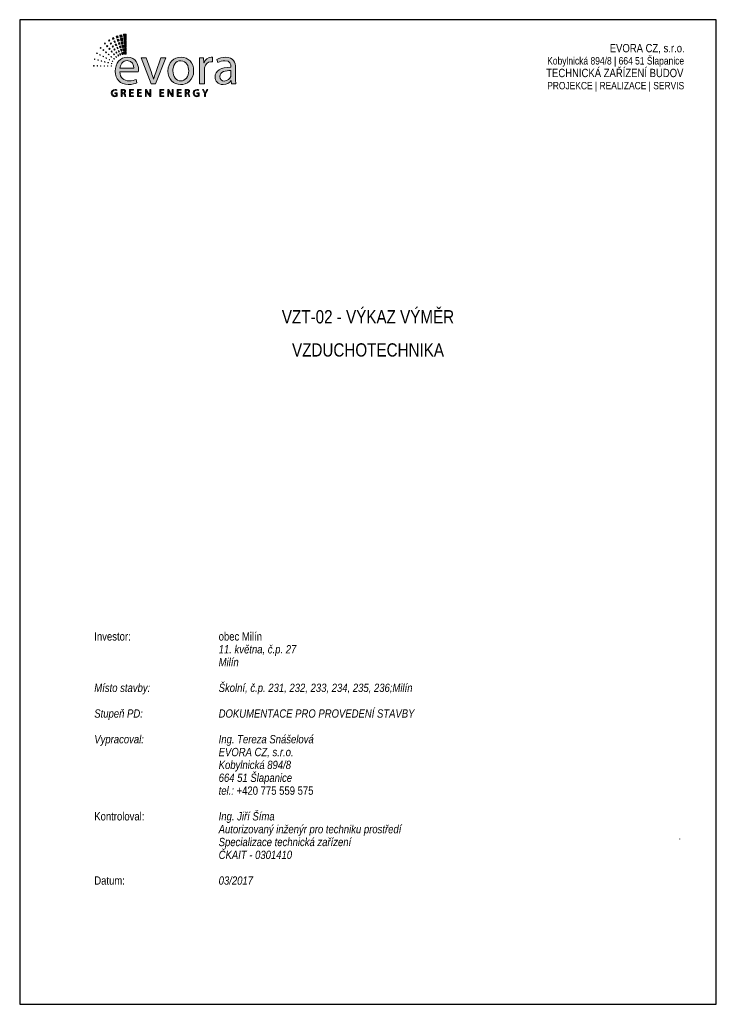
# Paper-space layout 'VV' of a CAD drawing. Header units: millimetres. Extents: x 4 to 214, y -5 to 292.
import ezdxf

# ---------------------------------------------------------------- set-up
doc = ezdxf.new("R2010")
doc.units = ezdxf.units.MM
doc.linetypes.add('DOT', pattern=[25, 0, -25])
doc.styles.add('ARIAL NARROW 16', font='ARIALN.TTF', dxfattribs={"height": 4})
doc.styles.get("Standard").update_dxf_attribs({"font": 'arial.ttf'})

# ---------------------------------------------------------------- blocks, each defined once
blk = doc.blocks.new('block 4')
h = blk.add_hatch(color=8)
h.dxf.hatch_style = 2
h.paths.add_polyline_path([(47.78, 40.51), (47.68, 41.25), (46.99, 41.14), (47.14, 40.41)])
h = blk.add_hatch(color=8)
h.dxf.hatch_style = 2
h.paths.add_polyline_path([(49.07, 40.5), (49.07, 41.43), (48.19, 41.38), (48.27, 40.46)])
h = blk.add_hatch(color=8)
h.dxf.hatch_style = 2
h.paths.add_polyline_path([(42.48, 38.41), (42.29, 38.64), (42.08, 38.47), (42.28, 38.24)])
h = blk.add_hatch(color=8)
h.dxf.hatch_style = 2
h.paths.add_polyline_path([(43.84, 39.31), (43.65, 39.64), (43.36, 39.47), (43.56, 39.14)])
h = blk.add_hatch(color=8)
h.dxf.hatch_style = 2
h.paths.add_polyline_path([(44.4, 38.35), (44.21, 38.68), (43.95, 38.53), (44.15, 38.2)])
h = blk.add_hatch(color=8)
h.dxf.hatch_style = 2
h.paths.add_polyline_path([(45.19, 39.92), (45.01, 40.36), (44.62, 40.19), (44.82, 39.76)])
h = blk.add_hatch(color=8)
h.dxf.hatch_style = 2
h.paths.add_polyline_path([(45.62, 38.9), (45.43, 39.34), (45.08, 39.18), (45.28, 38.75)])
h = blk.add_hatch(color=8)
h.dxf.hatch_style = 2
h.paths.add_polyline_path([(46.04, 37.87), (45.86, 38.31), (45.55, 38.17), (45.75, 37.74)])
h = blk.add_hatch(color=8)
h.dxf.hatch_style = 2
h.paths.add_polyline_path([(46.53, 40.33), (46.38, 40.91), (45.86, 40.75), (46.04, 40.19)])
h = blk.add_hatch(color=8)
h.dxf.hatch_style = 2
h.paths.add_polyline_path([(46.82, 39.26), (46.67, 39.83), (46.2, 39.7), (46.38, 39.13)])
h = blk.add_hatch(color=8)
h.dxf.hatch_style = 2
h.paths.add_polyline_path([(47.11, 38.19), (46.95, 38.76), (46.54, 38.64), (46.72, 38.08)])
h = blk.add_hatch(color=8)
h.dxf.hatch_style = 2
h.paths.add_polyline_path([(47.93, 39.41), (47.83, 40.15), (47.22, 40.05), (47.36, 39.32)])
h = blk.add_hatch(color=8)
h.dxf.hatch_style = 2
h.paths.add_polyline_path([(48.08, 38.31), (47.98, 39.05), (47.44, 38.96), (47.59, 38.23)])
h = blk.add_hatch(color=8)
h.dxf.hatch_style = 2
h.paths.add_polyline_path([(48.23, 37.21), (48.13, 37.95), (47.66, 37.87), (47.81, 37.15)])
h = blk.add_hatch(color=8)
h.dxf.hatch_style = 2
h.paths.add_polyline_path([(49.07, 39.39), (49.07, 40.32), (48.28, 40.28), (48.36, 39.36)])
h = blk.add_hatch(color=8)
h.dxf.hatch_style = 2
h.paths.add_polyline_path([(49.07, 38.28), (49.07, 39.21), (48.38, 39.17), (48.46, 38.25)])
h = blk.add_hatch(color=8)
h.dxf.hatch_style = 2
h.paths.add_polyline_path([(49.07, 37.17), (49.07, 38.1), (48.47, 38.06), (48.55, 37.14)])
h = blk.add_hatch(color=8)
h.dxf.hatch_style = 2
h.paths.add_polyline_path([(39.85, 35.37), (39.68, 35.46), (39.59, 35.3), (39.77, 35.21)])
h = blk.add_hatch(color=8)
h.dxf.hatch_style = 2
h.paths.add_polyline_path([(40.83, 34.85), (40.66, 34.94), (40.58, 34.8), (40.76, 34.71)])
h = blk.add_hatch(color=8)
h.dxf.hatch_style = 2
h.paths.add_polyline_path([(41.04, 37.05), (40.86, 37.2), (40.72, 37.04), (40.91, 36.88)])
h = blk.add_hatch(color=8)
h.dxf.hatch_style = 2
h.paths.add_polyline_path([(41.89, 36.33), (41.71, 36.49), (41.58, 36.34), (41.77, 36.19)])
h = blk.add_hatch(color=8)
h.dxf.hatch_style = 2
h.paths.add_polyline_path([(42.74, 35.62), (42.56, 35.77), (42.44, 35.64), (42.63, 35.49)])
h = blk.add_hatch(color=8)
h.dxf.hatch_style = 2
h.paths.add_polyline_path([(43.18, 37.55), (42.99, 37.78), (42.8, 37.63), (43, 37.4)])
h = blk.add_hatch(color=8)
h.dxf.hatch_style = 2
h.paths.add_polyline_path([(43.59, 34.9), (43.41, 35.05), (43.31, 34.94), (43.5, 34.79)])
h = blk.add_hatch(color=8)
h.dxf.hatch_style = 2
h.paths.add_polyline_path([(43.88, 36.68), (43.69, 36.92), (43.52, 36.78), (43.72, 36.55)])
h = blk.add_hatch(color=8)
h.dxf.hatch_style = 2
h.paths.add_polyline_path([(44.58, 35.82), (44.39, 36.06), (44.24, 35.94), (44.44, 35.71)])
h = blk.add_hatch(color=8)
h.dxf.hatch_style = 2
h.paths.add_polyline_path([(44.97, 37.4), (44.77, 37.72), (44.54, 37.59), (44.74, 37.26)])
h = blk.add_hatch(color=8)
h.dxf.hatch_style = 2
h.paths.add_polyline_path([(45.28, 34.96), (45.09, 35.19), (44.96, 35.09), (45.16, 34.86)])
h = blk.add_hatch(color=8)
h.dxf.hatch_style = 2
h.paths.add_polyline_path([(45.53, 36.44), (45.34, 36.77), (45.13, 36.65), (45.33, 36.32)])
h = blk.add_hatch(color=8)
h.dxf.hatch_style = 2
h.paths.add_polyline_path([(46.09, 35.48), (45.9, 35.81), (45.72, 35.7), (45.93, 35.38)])
h = blk.add_hatch(color=8)
h.dxf.hatch_style = 2
h.paths.add_polyline_path([(46.47, 36.85), (46.29, 37.28), (46.02, 37.16), (46.22, 36.73)])
h = blk.add_hatch(color=8)
h.dxf.hatch_style = 2
h.paths.add_polyline_path([(46.66, 34.53), (46.46, 34.85), (46.32, 34.77), (46.52, 34.44)])
h = blk.add_hatch(color=8)
h.dxf.hatch_style = 2
h.paths.add_polyline_path([(46.9, 35.82), (46.72, 36.26), (46.48, 36.15), (46.68, 35.72)])
h = blk.add_hatch(color=8)
h.dxf.hatch_style = 2
h.paths.add_polyline_path([(47.39, 37.11), (47.24, 37.69), (46.88, 37.58), (47.06, 37.02)])
h = blk.add_hatch(color=8)
h.dxf.hatch_style = 2
h.paths.add_polyline_path([(47.33, 34.8), (47.15, 35.23), (46.95, 35.15), (47.15, 34.72)])
h = blk.add_hatch(color=8)
h.dxf.hatch_style = 2
h.paths.add_polyline_path([(47.68, 36.04), (47.53, 36.61), (47.22, 36.52), (47.4, 35.96)])
h = blk.add_hatch(color=8)
h.dxf.hatch_style = 2
h.paths.add_polyline_path([(47.97, 34.97), (47.82, 35.54), (47.56, 35.47), (47.74, 34.9)])
h = blk.add_hatch(color=8)
h.dxf.hatch_style = 2
h.paths.add_polyline_path([(48.38, 36.11), (48.28, 36.84), (47.88, 36.78), (48.03, 36.06)])
h = blk.add_hatch(color=8)
h.dxf.hatch_style = 2
h.paths.add_polyline_path([(48.53, 35.05), (48.43, 35.74), (48.11, 35.7), (48.25, 35.01)])
h = blk.add_hatch(color=8)
h.dxf.hatch_style = 2
h.paths.add_polyline_path([(49.07, 36.06), (49.07, 36.98), (48.57, 36.96), (48.65, 36.04)])
h = blk.add_hatch(color=8)
h.dxf.hatch_style = 2
h.paths.add_polyline_path([(49.07, 35.05), (49.07, 35.87), (48.67, 35.85), (48.74, 35.03)])
h = blk.add_hatch(color=8)
h.dxf.hatch_style = 2
h.paths.add_polyline_path([(39.07, 33.49), (38.92, 33.53), (38.88, 33.38), (39.03, 33.34)])
h = blk.add_hatch(color=8)
h.dxf.hatch_style = 2
h.paths.add_polyline_path([(40.15, 33.19), (40, 33.24), (39.96, 33.11), (40.11, 33.07)])
h = blk.add_hatch(color=8)
h.dxf.hatch_style = 2
h.paths.add_polyline_path([(41.22, 32.9), (41.07, 32.94), (41.04, 32.84), (41.19, 32.8)])
h = blk.add_hatch(color=8)
h.dxf.hatch_style = 2
h.paths.add_polyline_path([(41.81, 34.32), (41.64, 34.41), (41.57, 34.29), (41.74, 34.2)])
h = blk.add_hatch(color=8)
h.dxf.hatch_style = 2
h.paths.add_polyline_path([(42.29, 32.61), (42.14, 32.65), (42.11, 32.56), (42.26, 32.52)])
h = blk.add_hatch(color=8)
h.dxf.hatch_style = 2
h.paths.add_polyline_path([(42.79, 33.8), (42.62, 33.89), (42.56, 33.79), (42.73, 33.7)])
h = blk.add_hatch(color=8)
h.dxf.hatch_style = 2
h.paths.add_polyline_path([(43.36, 32.32), (43.21, 32.36), (43.19, 32.29), (43.34, 32.25)])
h = blk.add_hatch(color=8)
h.dxf.hatch_style = 2
h.paths.add_polyline_path([(43.77, 33.27), (43.6, 33.37), (43.55, 33.28), (43.72, 33.19)])
h = blk.add_hatch(color=8)
h.dxf.hatch_style = 2
h.paths.add_polyline_path([(44.44, 34.18), (44.26, 34.34), (44.17, 34.24), (44.36, 34.09)])
h = blk.add_hatch(color=8)
h.dxf.hatch_style = 2
h.paths.add_polyline_path([(44.43, 32.03), (44.28, 32.07), (44.27, 32.02), (44.42, 31.98)])
h = blk.add_hatch(color=8)
h.dxf.hatch_style = 2
h.paths.add_polyline_path([(44.75, 32.75), (44.58, 32.84), (44.54, 32.77), (44.71, 32.69)])
h = blk.add_hatch(color=8)
h.dxf.hatch_style = 2
h.paths.add_polyline_path([(45.29, 33.46), (45.1, 33.62), (45.03, 33.54), (45.22, 33.39)])
h = blk.add_hatch(color=8)
h.dxf.hatch_style = 2
h.paths.add_polyline_path([(45.98, 34.1), (45.79, 34.33), (45.68, 34.25), (45.88, 34.02)])
h = blk.add_hatch(color=8)
h.dxf.hatch_style = 2
h.paths.add_polyline_path([(38.76, 31.37), (38.64, 31.37), (38.63, 31.25), (38.76, 31.25)])
h = blk.add_hatch(color=8)
h.dxf.hatch_style = 2
h.paths.add_polyline_path([(39.87, 31.36), (39.75, 31.36), (39.74, 31.25), (39.87, 31.25)])
h = blk.add_hatch(color=8)
h.dxf.hatch_style = 2
h.paths.add_polyline_path([(40.98, 31.34), (40.86, 31.34), (40.85, 31.25), (40.98, 31.25)])
h = blk.add_hatch(color=8)
h.dxf.hatch_style = 2
h.paths.add_polyline_path([(42.09, 31.33), (41.97, 31.33), (41.96, 31.25), (42.09, 31.25)])
h = blk.add_hatch(color=8)
h.dxf.hatch_style = 2
h.paths.add_polyline_path([(43.2, 31.31), (43.08, 31.31), (43.08, 31.25), (43.2, 31.25)])
h = blk.add_hatch(color=8)
h.dxf.hatch_style = 2
h.paths.add_polyline_path([(44.32, 31.29), (44.19, 31.3), (44.19, 31.25), (44.31, 31.25)])
at = {"lineweight": 0}
for points in [[(47.78, 40.51), (47.68, 41.25), (46.99, 41.14), (47.14, 40.41), (47.78, 40.51)], [(49.07, 40.5), (49.07, 41.43), (48.19, 41.38), (48.27, 40.46), (49.07, 40.5)], [(42.48, 38.41), (42.29, 38.64), (42.08, 38.47), (42.28, 38.24), (42.48, 38.41)], [(43.84, 39.31), (43.65, 39.64), (43.36, 39.47), (43.56, 39.14), (43.84, 39.31)], [(44.4, 38.35), (44.21, 38.68), (43.95, 38.53), (44.15, 38.2), (44.4, 38.35)], [(45.19, 39.92), (45.01, 40.36), (44.62, 40.19), (44.82, 39.76), (45.19, 39.92)], [(45.62, 38.9), (45.43, 39.34), (45.08, 39.18), (45.28, 38.75), (45.62, 38.9)], [(46.04, 37.87), (45.86, 38.31), (45.55, 38.17), (45.75, 37.74), (46.04, 37.87)], [(46.53, 40.33), (46.38, 40.91), (45.86, 40.75), (46.04, 40.19), (46.53, 40.33)], [(46.82, 39.26), (46.67, 39.83), (46.2, 39.7), (46.38, 39.13), (46.82, 39.26)], [(47.11, 38.19), (46.95, 38.76), (46.54, 38.64), (46.72, 38.08), (47.11, 38.19)], [(47.93, 39.41), (47.83, 40.15), (47.22, 40.05), (47.36, 39.32), (47.93, 39.41)], [(48.08, 38.31), (47.98, 39.05), (47.44, 38.96), (47.59, 38.23), (48.08, 38.31)], [(48.23, 37.21), (48.13, 37.95), (47.66, 37.87), (47.81, 37.15), (48.23, 37.21)], [(49.07, 39.39), (49.07, 40.32), (48.28, 40.28), (48.36, 39.36), (49.07, 39.39)], [(49.07, 38.28), (49.07, 39.21), (48.38, 39.17), (48.46, 38.25), (49.07, 38.28)], [(49.07, 37.17), (49.07, 38.1), (48.47, 38.06), (48.55, 37.14), (49.07, 37.17)], [(39.85, 35.37), (39.68, 35.46), (39.59, 35.3), (39.77, 35.21), (39.85, 35.37)], [(40.83, 34.85), (40.66, 34.94), (40.58, 34.8), (40.76, 34.71), (40.83, 34.85)], [(41.04, 37.05), (40.86, 37.2), (40.72, 37.04), (40.91, 36.88), (41.04, 37.05)], [(41.89, 36.33), (41.71, 36.49), (41.58, 36.34), (41.77, 36.19), (41.89, 36.33)], [(42.74, 35.62), (42.56, 35.77), (42.44, 35.64), (42.63, 35.49), (42.74, 35.62)], [(43.18, 37.55), (42.99, 37.78), (42.8, 37.63), (43, 37.4), (43.18, 37.55)], [(43.59, 34.9), (43.41, 35.05), (43.31, 34.94), (43.5, 34.79), (43.59, 34.9)], [(43.88, 36.68), (43.69, 36.92), (43.52, 36.78), (43.72, 36.55), (43.88, 36.68)], [(44.58, 35.82), (44.39, 36.06), (44.24, 35.94), (44.44, 35.71), (44.58, 35.82)], [(44.97, 37.4), (44.77, 37.72), (44.54, 37.59), (44.74, 37.26), (44.97, 37.4)], [(45.28, 34.96), (45.09, 35.19), (44.96, 35.09), (45.16, 34.86), (45.28, 34.96)], [(45.53, 36.44), (45.34, 36.77), (45.13, 36.65), (45.33, 36.32), (45.53, 36.44)], [(46.09, 35.48), (45.9, 35.81), (45.72, 35.7), (45.93, 35.38), (46.09, 35.48)], [(46.47, 36.85), (46.29, 37.28), (46.02, 37.16), (46.22, 36.73), (46.47, 36.85)], [(46.66, 34.53), (46.46, 34.85), (46.32, 34.77), (46.52, 34.44), (46.66, 34.53)], [(46.9, 35.82), (46.72, 36.26), (46.48, 36.15), (46.68, 35.72), (46.9, 35.82)], [(47.39, 37.11), (47.24, 37.69), (46.88, 37.58), (47.06, 37.02), (47.39, 37.11)], [(47.33, 34.8), (47.15, 35.23), (46.95, 35.15), (47.15, 34.72), (47.33, 34.8)], [(47.68, 36.04), (47.53, 36.61), (47.22, 36.52), (47.4, 35.96), (47.68, 36.04)], [(47.97, 34.97), (47.82, 35.54), (47.56, 35.47), (47.74, 34.9), (47.97, 34.97)], [(48.38, 36.11), (48.28, 36.84), (47.88, 36.78), (48.03, 36.06), (48.38, 36.11)], [(48.53, 35.05), (48.43, 35.74), (48.11, 35.7), (48.25, 35.01), (48.53, 35.05)], [(49.07, 36.06), (49.07, 36.98), (48.57, 36.96), (48.65, 36.04), (49.07, 36.06)], [(49.07, 35.05), (49.07, 35.87), (48.67, 35.85), (48.74, 35.03), (49.07, 35.05)], [(39.07, 33.49), (38.92, 33.53), (38.88, 33.38), (39.03, 33.34), (39.07, 33.49)], [(40.15, 33.19), (40, 33.24), (39.96, 33.11), (40.11, 33.07), (40.15, 33.19)], [(41.22, 32.9), (41.07, 32.94), (41.04, 32.84), (41.19, 32.8), (41.22, 32.9)], [(41.81, 34.32), (41.64, 34.41), (41.57, 34.29), (41.74, 34.2), (41.81, 34.32)], [(42.29, 32.61), (42.14, 32.65), (42.11, 32.56), (42.26, 32.52), (42.29, 32.61)], [(42.79, 33.8), (42.62, 33.89), (42.56, 33.79), (42.73, 33.7), (42.79, 33.8)], [(43.36, 32.32), (43.21, 32.36), (43.19, 32.29), (43.34, 32.25), (43.36, 32.32)], [(43.77, 33.27), (43.6, 33.37), (43.55, 33.28), (43.72, 33.19), (43.77, 33.27)], [(44.44, 34.18), (44.26, 34.34), (44.17, 34.24), (44.36, 34.09), (44.44, 34.18)], [(44.43, 32.03), (44.28, 32.07), (44.27, 32.02), (44.42, 31.98), (44.43, 32.03)], [(44.75, 32.75), (44.58, 32.84), (44.54, 32.77), (44.71, 32.69), (44.75, 32.75)], [(45.29, 33.46), (45.1, 33.62), (45.03, 33.54), (45.22, 33.39), (45.29, 33.46)], [(45.98, 34.1), (45.79, 34.33), (45.68, 34.25), (45.88, 34.02), (45.98, 34.1)], [(38.76, 31.37), (38.64, 31.37), (38.63, 31.25), (38.76, 31.25), (38.76, 31.37)], [(39.87, 31.36), (39.75, 31.36), (39.74, 31.25), (39.87, 31.25), (39.87, 31.36)], [(40.98, 31.34), (40.86, 31.34), (40.85, 31.25), (40.98, 31.25), (40.98, 31.34)], [(42.09, 31.33), (41.97, 31.33), (41.96, 31.25), (42.09, 31.25), (42.09, 31.33)], [(43.2, 31.31), (43.08, 31.31), (43.08, 31.25), (43.2, 31.25), (43.2, 31.31)], [(44.32, 31.29), (44.19, 31.3), (44.19, 31.25), (44.31, 31.25), (44.32, 31.29)]]:
    blk.add_lwpolyline(points, dxfattribs=at)
blk = doc.blocks.new('block 3')
blk.add_blockref('block 4', (0, 0))
blk = doc.blocks.new('block 2')
blk.add_blockref('block 3', (0, 0))
blk = doc.blocks.new('A$C685A7237')
h = blk.add_hatch(color=63)
h.dxf.hatch_style = 2
edge = h.paths.add_edge_path()
edge.add_spline(control_points=[(43.89, -12.57), (43.89, -12.71), (43.87, -12.89), (43.82, -13.06), (43.58, -13.77), (42.87, -14.46), (41.76, -14.46), (41, -14.46), (40.34, -14.01), (40.34, -13.01), (40.34, -11.38), (42.23, -11.08), (43.89, -11.12), (43.89, -11.12), (43.89, -12.57), (43.89, -12.57)], knot_values=[0, 0, 0, 0, 1, 1, 1, 2, 2, 2, 3, 3, 3, 4, 4, 4, 5, 5, 5, 5], degree=3, periodic=0)
edge = h.paths.add_edge_path()
edge.add_spline(control_points=[(45.36, -10.25), (45.36, -8.59), (44.74, -6.84), (42.17, -6.84), (41.12, -6.84), (40.09, -7.13), (39.4, -7.57), (39.4, -7.57), (39.75, -8.59), (39.75, -8.59), (40.34, -8.19), (41.15, -7.96), (41.95, -7.96), (43.66, -7.95), (43.86, -9.21), (43.86, -9.89), (43.86, -9.89), (43.86, -10.06), (43.86, -10.06), (40.61, -10.04), (38.81, -11.15), (38.81, -13.18), (38.81, -14.39), (39.68, -15.59), (41.38, -15.59), (42.57, -15.59), (43.47, -15), (43.94, -14.34), (43.94, -14.34), (43.99, -14.34), (43.99, -14.34), (43.99, -14.34), (44.11, -15.4), (44.11, -15.4), (44.11, -15.4), (45.48, -15.4), (45.48, -15.4), (45.4, -14.83), (45.36, -14.12), (45.36, -13.39), (45.36, -13.39), (45.36, -10.25), (45.36, -10.25)], knot_values=[0, 0, 0, 0, 1, 1, 1, 2, 2, 2, 3, 3, 3, 4, 4, 4, 5, 5, 5, 6, 6, 6, 7, 7, 7, 8, 8, 8, 9, 9, 9, 10, 10, 10, 11, 11, 11, 12, 12, 12, 13, 13, 13, 14, 14, 14, 14], degree=3, periodic=0)
edge = h.paths.add_edge_path()
edge.add_spline(control_points=[(33.89, -15.4), (33.89, -15.4), (35.42, -15.4), (35.42, -15.4), (35.42, -15.4), (35.42, -10.93), (35.42, -10.93), (35.42, -10.68), (35.43, -10.42), (35.47, -10.22), (35.68, -9.07), (36.44, -8.28), (37.51, -8.28), (37.72, -8.28), (37.88, -8.28), (38.03, -8.31), (38.03, -8.31), (38.03, -6.87), (38.03, -6.87), (37.89, -6.86), (37.77, -6.84), (37.62, -6.84), (36.6, -6.84), (35.66, -7.55), (35.28, -8.67), (35.28, -8.67), (35.23, -8.67), (35.23, -8.67), (35.23, -8.67), (35.16, -7.01), (35.16, -7.01), (35.16, -7.01), (33.82, -7.01), (33.82, -7.01), (33.87, -7.79), (33.89, -8.64), (33.89, -9.63), (33.89, -9.63), (33.89, -15.4), (33.89, -15.4)], knot_values=[0, 0, 0, 0, 1, 1, 1, 2, 2, 2, 3, 3, 3, 4, 4, 4, 5, 5, 5, 6, 6, 6, 7, 7, 7, 8, 8, 8, 9, 9, 9, 10, 10, 10, 11, 11, 11, 12, 12, 12, 13, 13, 13, 13], degree=3, periodic=0)
edge = h.paths.add_edge_path()
edge.add_spline(control_points=[(27.9, -7.98), (29.7, -7.98), (30.41, -9.77), (30.41, -11.19), (30.41, -13.08), (29.32, -14.44), (27.86, -14.44), (26.37, -14.44), (25.33, -13.06), (25.33, -11.22), (25.33, -9.64), (26.11, -7.98), (27.9, -7.98)], knot_values=[0, 0, 0, 0, 1, 1, 1, 2, 2, 2, 3, 3, 3, 4, 4, 4, 4], degree=3, periodic=0)
edge = h.paths.add_edge_path()
edge.add_spline(control_points=[(27.93, -6.84), (25.63, -6.84), (23.77, -8.48), (23.77, -11.27), (23.77, -13.92), (25.54, -15.59), (27.79, -15.59), (29.8, -15.59), (31.97, -14.24), (31.97, -11.14), (31.97, -8.59), (30.34, -6.84), (27.93, -6.84)], knot_values=[0, 0, 0, 0, 1, 1, 1, 2, 2, 2, 3, 3, 3, 4, 4, 4, 4], degree=3, periodic=0)
edge = h.paths.add_edge_path()
edge.add_spline(control_points=[(15.18, -7.01), (15.18, -7.01), (18.37, -15.4), (18.37, -15.4), (18.37, -15.4), (19.82, -15.4), (19.82, -15.4), (19.82, -15.4), (23.12, -7.01), (23.12, -7.01), (23.12, -7.01), (21.52, -7.01), (21.52, -7.01), (21.52, -7.01), (19.89, -11.71), (19.89, -11.71), (19.62, -12.49), (19.37, -13.18), (19.18, -13.87), (19.18, -13.87), (19.13, -13.87), (19.13, -13.87), (18.96, -13.18), (18.73, -12.49), (18.45, -11.71), (18.45, -11.71), (16.81, -7.01), (16.81, -7.01), (16.81, -7.01), (15.18, -7.01), (15.18, -7.01)], knot_values=[0, 0, 0, 0, 1, 1, 1, 2, 2, 2, 3, 3, 3, 4, 4, 4, 5, 5, 5, 6, 6, 6, 7, 7, 7, 8, 8, 8, 9, 9, 9, 10, 10, 10, 10], degree=3, periodic=0)
edge = h.paths.add_edge_path()
edge.add_spline(control_points=[(8.41, -10.39), (8.53, -9.33), (9.19, -7.93), (10.74, -7.93), (12.46, -7.93), (12.88, -9.44), (12.86, -10.39), (12.86, -10.39), (8.41, -10.39), (8.41, -10.39)], knot_values=[0, 0, 0, 0, 1, 1, 1, 2, 2, 2, 3, 3, 3, 3], degree=3, periodic=0)
edge = h.paths.add_edge_path()
edge.add_spline(control_points=[(14.28, -11.48), (14.31, -11.31), (14.33, -11.08), (14.33, -10.77), (14.33, -9.23), (13.62, -6.84), (10.87, -6.84), (8.42, -6.84), (6.93, -8.81), (6.93, -11.34), (6.93, -13.87), (8.47, -15.59), (11.06, -15.59), (12.39, -15.59), (13.33, -15.29), (13.86, -15.05), (13.86, -15.05), (13.59, -13.96), (13.59, -13.96), (13.03, -14.2), (12.36, -14.39), (11.26, -14.39), (9.72, -14.39), (8.42, -13.54), (8.39, -11.48), (8.39, -11.48), (14.28, -11.48), (14.28, -11.48)], knot_values=[0, 0, 0, 0, 1, 1, 1, 2, 2, 2, 3, 3, 3, 4, 4, 4, 5, 5, 5, 6, 6, 6, 7, 7, 7, 8, 8, 8, 9, 9, 9, 9], degree=3, periodic=0)
h = blk.add_hatch(color=8)
h.dxf.hatch_style = 2
edge = h.paths.add_edge_path()
edge.add_spline(control_points=[(35.79, -19.45), (35.79, -19.45), (35.79, -18.48), (35.79, -18.48), (35.79, -18.48), (36.55, -17.17), (36.55, -17.17), (36.55, -17.17), (36.22, -17.17), (36.22, -17.17), (36.22, -17.17), (35.89, -17.8), (35.89, -17.8), (35.8, -17.97), (35.72, -18.12), (35.66, -18.27), (35.66, -18.27), (35.66, -18.27), (35.66, -18.27), (35.58, -18.11), (35.51, -17.97), (35.43, -17.8), (35.43, -17.8), (35.11, -17.17), (35.11, -17.17), (35.11, -17.17), (34.77, -17.17), (34.77, -17.17), (34.77, -17.17), (35.49, -18.48), (35.49, -18.48), (35.49, -18.48), (35.49, -19.45), (35.49, -19.45), (35.49, -19.45), (35.79, -19.45), (35.79, -19.45)], knot_values=[0, 0, 0, 0, 1, 1, 1, 2, 2, 2, 3, 3, 3, 4, 4, 4, 5, 5, 5, 6, 6, 6, 7, 7, 7, 8, 8, 8, 9, 9, 9, 10, 10, 10, 11, 11, 11, 12, 12, 12, 12], degree=3, periodic=0)
edge = h.paths.add_edge_path()
edge.add_spline(control_points=[(33.69, -18.25), (33.69, -18.25), (32.94, -18.25), (32.94, -18.25), (32.94, -18.25), (32.94, -18.49), (32.94, -18.49), (32.94, -18.49), (33.4, -18.49), (33.4, -18.49), (33.4, -18.49), (33.4, -19.17), (33.4, -19.17), (33.33, -19.21), (33.2, -19.23), (33.01, -19.23), (32.47, -19.23), (32.13, -18.89), (32.13, -18.31), (32.13, -17.74), (32.49, -17.39), (33.04, -17.39), (33.27, -17.39), (33.43, -17.43), (33.55, -17.49), (33.55, -17.49), (33.62, -17.25), (33.62, -17.25), (33.52, -17.2), (33.31, -17.15), (33.05, -17.15), (32.28, -17.15), (31.81, -17.64), (31.81, -18.33), (31.81, -18.68), (31.94, -18.99), (32.13, -19.18), (32.36, -19.39), (32.64, -19.48), (32.99, -19.48), (33.29, -19.48), (33.56, -19.4), (33.69, -19.35), (33.69, -19.35), (33.69, -18.25), (33.69, -18.25)], knot_values=[0, 0, 0, 0, 1, 1, 1, 2, 2, 2, 3, 3, 3, 4, 4, 4, 5, 5, 5, 6, 6, 6, 7, 7, 7, 8, 8, 8, 9, 9, 9, 10, 10, 10, 11, 11, 11, 12, 12, 12, 13, 13, 13, 14, 14, 14, 15, 15, 15, 15], degree=3, periodic=0)
edge = h.paths.add_edge_path()
edge.add_spline(control_points=[(29.56, -17.41), (29.62, -17.39), (29.71, -17.38), (29.86, -17.38), (30.17, -17.38), (30.38, -17.51), (30.38, -17.81), (30.38, -18.07), (30.18, -18.24), (29.87, -18.24), (29.87, -18.24), (29.56, -18.24), (29.56, -18.24), (29.56, -18.24), (29.56, -17.41), (29.56, -17.41)], knot_values=[0, 0, 0, 0, 1, 1, 1, 2, 2, 2, 3, 3, 3, 4, 4, 4, 5, 5, 5, 5], degree=3, periodic=0)
edge = h.paths.add_edge_path()
edge.add_spline(control_points=[(29.27, -19.45), (29.27, -19.45), (29.56, -19.45), (29.56, -19.45), (29.56, -19.45), (29.56, -18.46), (29.56, -18.46), (29.56, -18.46), (29.84, -18.46), (29.84, -18.46), (30.11, -18.47), (30.23, -18.59), (30.3, -18.91), (30.36, -19.19), (30.41, -19.39), (30.45, -19.45), (30.45, -19.45), (30.76, -19.45), (30.76, -19.45), (30.71, -19.36), (30.65, -19.14), (30.58, -18.83), (30.53, -18.59), (30.42, -18.43), (30.25, -18.37), (30.25, -18.37), (30.25, -18.36), (30.25, -18.36), (30.49, -18.27), (30.68, -18.07), (30.68, -17.78), (30.68, -17.6), (30.61, -17.44), (30.5, -17.34), (30.36, -17.22), (30.15, -17.15), (29.84, -17.15), (29.64, -17.15), (29.42, -17.17), (29.27, -17.2), (29.27, -17.2), (29.27, -19.45), (29.27, -19.45)], knot_values=[0, 0, 0, 0, 1, 1, 1, 2, 2, 2, 3, 3, 3, 4, 4, 4, 5, 5, 5, 6, 6, 6, 7, 7, 7, 8, 8, 8, 9, 9, 9, 10, 10, 10, 11, 11, 11, 12, 12, 12, 13, 13, 13, 14, 14, 14, 14], degree=3, periodic=0)
h.paths.add_polyline_path([(27.93, -18.14), (27.05, -18.14), (27.05, -17.42), (27.99, -17.42), (27.99, -17.17), (26.75, -17.17), (26.75, -19.45), (28.04, -19.45), (28.04, -19.21), (27.05, -19.21), (27.05, -18.38), (27.93, -18.38)])
edge = h.paths.add_edge_path()
edge.add_spline(control_points=[(23.96, -19.45), (23.96, -19.45), (23.96, -18.48), (23.96, -18.48), (23.96, -18.1), (23.95, -17.82), (23.94, -17.54), (23.94, -17.54), (23.95, -17.53), (23.95, -17.53), (24.06, -17.78), (24.21, -18.04), (24.37, -18.3), (24.37, -18.3), (25.1, -19.45), (25.1, -19.45), (25.1, -19.45), (25.39, -19.45), (25.39, -19.45), (25.39, -19.45), (25.39, -17.17), (25.39, -17.17), (25.39, -17.17), (25.12, -17.17), (25.12, -17.17), (25.12, -17.17), (25.12, -18.13), (25.12, -18.13), (25.12, -18.48), (25.12, -18.76), (25.15, -19.06), (25.15, -19.06), (25.14, -19.07), (25.14, -19.07), (25.03, -18.83), (24.9, -18.59), (24.73, -18.33), (24.73, -18.33), (24.01, -17.17), (24.01, -17.17), (24.01, -17.17), (23.68, -17.17), (23.68, -17.17), (23.68, -17.17), (23.68, -19.45), (23.68, -19.45), (23.68, -19.45), (23.96, -19.45), (23.96, -19.45)], knot_values=[0, 0, 0, 0, 1, 1, 1, 2, 2, 2, 3, 3, 3, 4, 4, 4, 5, 5, 5, 6, 6, 6, 7, 7, 7, 8, 8, 8, 9, 9, 9, 10, 10, 10, 11, 11, 11, 12, 12, 12, 13, 13, 13, 14, 14, 14, 15, 15, 15, 16, 16, 16, 16], degree=3, periodic=0)
h.paths.add_polyline_path([(22.34, -18.14), (21.46, -18.14), (21.46, -17.42), (22.4, -17.42), (22.4, -17.17), (21.16, -17.17), (21.16, -19.45), (22.45, -19.45), (22.45, -19.21), (21.46, -19.21), (21.46, -18.38), (22.34, -18.38)])
edge = h.paths.add_edge_path()
edge.add_spline(control_points=[(16.8, -19.45), (16.8, -19.45), (16.8, -18.48), (16.8, -18.48), (16.8, -18.1), (16.8, -17.82), (16.78, -17.54), (16.78, -17.54), (16.79, -17.53), (16.79, -17.53), (16.9, -17.78), (17.06, -18.04), (17.22, -18.3), (17.22, -18.3), (17.94, -19.45), (17.94, -19.45), (17.94, -19.45), (18.24, -19.45), (18.24, -19.45), (18.24, -19.45), (18.24, -17.17), (18.24, -17.17), (18.24, -17.17), (17.96, -17.17), (17.96, -17.17), (17.96, -17.17), (17.96, -18.13), (17.96, -18.13), (17.96, -18.48), (17.97, -18.76), (17.99, -19.06), (17.99, -19.06), (17.98, -19.07), (17.98, -19.07), (17.88, -18.83), (17.74, -18.59), (17.58, -18.33), (17.58, -18.33), (16.85, -17.17), (16.85, -17.17), (16.85, -17.17), (16.53, -17.17), (16.53, -17.17), (16.53, -17.17), (16.53, -19.45), (16.53, -19.45), (16.53, -19.45), (16.8, -19.45), (16.8, -19.45)], knot_values=[0, 0, 0, 0, 1, 1, 1, 2, 2, 2, 3, 3, 3, 4, 4, 4, 5, 5, 5, 6, 6, 6, 7, 7, 7, 8, 8, 8, 9, 9, 9, 10, 10, 10, 11, 11, 11, 12, 12, 12, 13, 13, 13, 14, 14, 14, 15, 15, 15, 16, 16, 16, 16], degree=3, periodic=0)
h.paths.add_polyline_path([(15.19, -18.14), (14.31, -18.14), (14.31, -17.42), (15.24, -17.42), (15.24, -17.17), (14.01, -17.17), (14.01, -19.45), (15.29, -19.45), (15.29, -19.21), (14.31, -19.21), (14.31, -18.38), (15.19, -18.38)])
h.paths.add_polyline_path([(12.68, -18.14), (11.79, -18.14), (11.79, -17.42), (12.73, -17.42), (12.73, -17.17), (11.49, -17.17), (11.49, -19.45), (12.78, -19.45), (12.78, -19.21), (11.79, -19.21), (11.79, -18.38), (12.68, -18.38)])
edge = h.paths.add_edge_path()
edge.add_spline(control_points=[(9.12, -17.41), (9.17, -17.39), (9.27, -17.38), (9.41, -17.38), (9.73, -17.38), (9.94, -17.51), (9.94, -17.81), (9.94, -18.07), (9.74, -18.24), (9.42, -18.24), (9.42, -18.24), (9.12, -18.24), (9.12, -18.24), (9.12, -18.24), (9.12, -17.41), (9.12, -17.41)], knot_values=[0, 0, 0, 0, 1, 1, 1, 2, 2, 2, 3, 3, 3, 4, 4, 4, 5, 5, 5, 5], degree=3, periodic=0)
edge = h.paths.add_edge_path()
edge.add_spline(control_points=[(8.83, -19.45), (8.83, -19.45), (9.12, -19.45), (9.12, -19.45), (9.12, -19.45), (9.12, -18.46), (9.12, -18.46), (9.12, -18.46), (9.4, -18.46), (9.4, -18.46), (9.67, -18.47), (9.79, -18.59), (9.86, -18.91), (9.92, -19.19), (9.97, -19.39), (10.01, -19.45), (10.01, -19.45), (10.31, -19.45), (10.31, -19.45), (10.27, -19.36), (10.21, -19.14), (10.14, -18.83), (10.08, -18.59), (9.98, -18.43), (9.81, -18.37), (9.81, -18.37), (9.81, -18.36), (9.81, -18.36), (10.04, -18.27), (10.23, -18.07), (10.23, -17.78), (10.23, -17.6), (10.17, -17.44), (10.05, -17.34), (9.91, -17.22), (9.71, -17.15), (9.39, -17.15), (9.19, -17.15), (8.98, -17.17), (8.83, -17.2), (8.83, -17.2), (8.83, -19.45), (8.83, -19.45)], knot_values=[0, 0, 0, 0, 1, 1, 1, 2, 2, 2, 3, 3, 3, 4, 4, 4, 5, 5, 5, 6, 6, 6, 7, 7, 7, 8, 8, 8, 9, 9, 9, 10, 10, 10, 11, 11, 11, 12, 12, 12, 13, 13, 13, 14, 14, 14, 14], degree=3, periodic=0)
edge = h.paths.add_edge_path()
edge.add_spline(control_points=[(7.53, -18.25), (7.53, -18.25), (6.78, -18.25), (6.78, -18.25), (6.78, -18.25), (6.78, -18.49), (6.78, -18.49), (6.78, -18.49), (7.24, -18.49), (7.24, -18.49), (7.24, -18.49), (7.24, -19.17), (7.24, -19.17), (7.17, -19.21), (7.04, -19.23), (6.85, -19.23), (6.31, -19.23), (5.97, -18.89), (5.97, -18.31), (5.97, -17.74), (6.33, -17.39), (6.89, -17.39), (7.12, -17.39), (7.27, -17.43), (7.39, -17.49), (7.39, -17.49), (7.47, -17.25), (7.47, -17.25), (7.37, -17.2), (7.16, -17.15), (6.89, -17.15), (6.13, -17.15), (5.66, -17.64), (5.66, -18.33), (5.66, -18.68), (5.78, -18.99), (5.98, -19.18), (6.2, -19.39), (6.48, -19.48), (6.83, -19.48), (7.14, -19.48), (7.4, -19.4), (7.53, -19.35), (7.53, -19.35), (7.53, -18.25), (7.53, -18.25)], knot_values=[0, 0, 0, 0, 1, 1, 1, 2, 2, 2, 3, 3, 3, 4, 4, 4, 5, 5, 5, 6, 6, 6, 7, 7, 7, 8, 8, 8, 9, 9, 9, 10, 10, 10, 11, 11, 11, 12, 12, 12, 13, 13, 13, 14, 14, 14, 15, 15, 15, 15], degree=3, periodic=0)
at = {"lineweight": 0}
for points in [[(12.68, -18.14), (11.79, -18.14), (11.79, -17.42), (12.73, -17.42), (12.73, -17.17), (11.49, -17.17), (11.49, -19.45), (12.78, -19.45), (12.78, -19.21), (11.79, -19.21), (11.79, -18.38), (12.68, -18.38), (12.68, -18.14)], [(15.19, -18.14), (14.31, -18.14), (14.31, -17.42), (15.24, -17.42), (15.24, -17.17), (14.01, -17.17), (14.01, -19.45), (15.29, -19.45), (15.29, -19.21), (14.31, -19.21), (14.31, -18.38), (15.19, -18.38), (15.19, -18.14)], [(22.34, -18.14), (21.46, -18.14), (21.46, -17.42), (22.4, -17.42), (22.4, -17.17), (21.16, -17.17), (21.16, -19.45), (22.45, -19.45), (22.45, -19.21), (21.46, -19.21), (21.46, -18.38), (22.34, -18.38), (22.34, -18.14)], [(27.93, -18.14), (27.05, -18.14), (27.05, -17.42), (27.99, -17.42), (27.99, -17.17), (26.75, -17.17), (26.75, -19.45), (28.04, -19.45), (28.04, -19.21), (27.05, -19.21), (27.05, -18.38), (27.93, -18.38), (27.93, -18.14)]]:
    blk.add_lwpolyline(points, dxfattribs=at)
for points, knots in [([(14.28, -11.48), (14.31, -11.31), (14.33, -11.08), (14.33, -10.77), (14.33, -9.23), (13.62, -6.84), (10.87, -6.84), (8.42, -6.84), (6.93, -8.81), (6.93, -11.34), (6.93, -13.87), (8.47, -15.59), (11.06, -15.59), (12.39, -15.59), (13.33, -15.29), (13.86, -15.05), (13.86, -15.05), (13.59, -13.96), (13.59, -13.96), (13.03, -14.2), (12.36, -14.39), (11.26, -14.39), (9.72, -14.39), (8.42, -13.54), (8.39, -11.48), (8.39, -11.48), (14.28, -11.48), (14.28, -11.48)], [0, 0, 0, 0, 1, 1, 1, 2, 2, 2, 3, 3, 3, 4, 4, 4, 5, 5, 5, 6, 6, 6, 7, 7, 7, 8, 8, 8, 9, 9, 9, 9]), ([(8.41, -10.39), (8.53, -9.33), (9.19, -7.93), (10.74, -7.93), (12.46, -7.93), (12.88, -9.44), (12.86, -10.39), (12.86, -10.39), (8.41, -10.39), (8.41, -10.39)], [0, 0, 0, 0, 1, 1, 1, 2, 2, 2, 3, 3, 3, 3]), ([(15.18, -7.01), (15.18, -7.01), (18.37, -15.4), (18.37, -15.4), (18.37, -15.4), (19.82, -15.4), (19.82, -15.4), (19.82, -15.4), (23.12, -7.01), (23.12, -7.01), (23.12, -7.01), (21.52, -7.01), (21.52, -7.01), (21.52, -7.01), (19.89, -11.71), (19.89, -11.71), (19.62, -12.49), (19.37, -13.18), (19.18, -13.87), (19.18, -13.87), (19.13, -13.87), (19.13, -13.87), (18.96, -13.18), (18.73, -12.49), (18.45, -11.71), (18.45, -11.71), (16.81, -7.01), (16.81, -7.01), (16.81, -7.01), (15.18, -7.01), (15.18, -7.01)], [0, 0, 0, 0, 1, 1, 1, 2, 2, 2, 3, 3, 3, 4, 4, 4, 5, 5, 5, 6, 6, 6, 7, 7, 7, 8, 8, 8, 9, 9, 9, 10, 10, 10, 10]), ([(27.93, -6.84), (25.63, -6.84), (23.77, -8.48), (23.77, -11.27), (23.77, -13.92), (25.54, -15.59), (27.79, -15.59), (29.8, -15.59), (31.97, -14.24), (31.97, -11.14), (31.97, -8.59), (30.34, -6.84), (27.93, -6.84)], [0, 0, 0, 0, 1, 1, 1, 2, 2, 2, 3, 3, 3, 4, 4, 4, 4]), ([(27.9, -7.98), (29.7, -7.98), (30.41, -9.77), (30.41, -11.19), (30.41, -13.08), (29.32, -14.44), (27.86, -14.44), (26.37, -14.44), (25.33, -13.06), (25.33, -11.22), (25.33, -9.64), (26.11, -7.98), (27.9, -7.98)], [0, 0, 0, 0, 1, 1, 1, 2, 2, 2, 3, 3, 3, 4, 4, 4, 4]), ([(33.89, -15.4), (33.89, -15.4), (35.42, -15.4), (35.42, -15.4), (35.42, -15.4), (35.42, -10.93), (35.42, -10.93), (35.42, -10.68), (35.43, -10.42), (35.47, -10.22), (35.68, -9.07), (36.44, -8.28), (37.51, -8.28), (37.72, -8.28), (37.88, -8.28), (38.03, -8.31), (38.03, -8.31), (38.03, -6.87), (38.03, -6.87), (37.89, -6.86), (37.77, -6.84), (37.62, -6.84), (36.6, -6.84), (35.66, -7.55), (35.28, -8.67), (35.28, -8.67), (35.23, -8.67), (35.23, -8.67), (35.23, -8.67), (35.16, -7.01), (35.16, -7.01), (35.16, -7.01), (33.82, -7.01), (33.82, -7.01), (33.87, -7.79), (33.89, -8.64), (33.89, -9.63), (33.89, -9.63), (33.89, -15.4), (33.89, -15.4)], [0, 0, 0, 0, 1, 1, 1, 2, 2, 2, 3, 3, 3, 4, 4, 4, 5, 5, 5, 6, 6, 6, 7, 7, 7, 8, 8, 8, 9, 9, 9, 10, 10, 10, 11, 11, 11, 12, 12, 12, 13, 13, 13, 13]), ([(45.36, -10.25), (45.36, -8.59), (44.74, -6.84), (42.17, -6.84), (41.12, -6.84), (40.09, -7.13), (39.4, -7.57), (39.4, -7.57), (39.75, -8.59), (39.75, -8.59), (40.34, -8.19), (41.15, -7.96), (41.95, -7.96), (43.66, -7.95), (43.86, -9.21), (43.86, -9.89), (43.86, -9.89), (43.86, -10.06), (43.86, -10.06), (40.61, -10.04), (38.81, -11.15), (38.81, -13.18), (38.81, -14.39), (39.68, -15.59), (41.38, -15.59), (42.57, -15.59), (43.47, -15), (43.94, -14.34), (43.94, -14.34), (43.99, -14.34), (43.99, -14.34), (43.99, -14.34), (44.11, -15.4), (44.11, -15.4), (44.11, -15.4), (45.48, -15.4), (45.48, -15.4), (45.4, -14.83), (45.36, -14.12), (45.36, -13.39), (45.36, -13.39), (45.36, -10.25), (45.36, -10.25)], [0, 0, 0, 0, 1, 1, 1, 2, 2, 2, 3, 3, 3, 4, 4, 4, 5, 5, 5, 6, 6, 6, 7, 7, 7, 8, 8, 8, 9, 9, 9, 10, 10, 10, 11, 11, 11, 12, 12, 12, 13, 13, 13, 14, 14, 14, 14]), ([(43.89, -12.57), (43.89, -12.71), (43.87, -12.89), (43.82, -13.06), (43.58, -13.77), (42.87, -14.46), (41.76, -14.46), (41, -14.46), (40.34, -14.01), (40.34, -13.01), (40.34, -11.38), (42.23, -11.08), (43.89, -11.12), (43.89, -11.12), (43.89, -12.57), (43.89, -12.57)], [0, 0, 0, 0, 1, 1, 1, 2, 2, 2, 3, 3, 3, 4, 4, 4, 5, 5, 5, 5]), ([(7.53, -18.25), (7.53, -18.25), (6.78, -18.25), (6.78, -18.25), (6.78, -18.25), (6.78, -18.49), (6.78, -18.49), (6.78, -18.49), (7.24, -18.49), (7.24, -18.49), (7.24, -18.49), (7.24, -19.17), (7.24, -19.17), (7.17, -19.21), (7.04, -19.23), (6.85, -19.23), (6.31, -19.23), (5.97, -18.89), (5.97, -18.31), (5.97, -17.74), (6.33, -17.39), (6.89, -17.39), (7.12, -17.39), (7.27, -17.43), (7.39, -17.49), (7.39, -17.49), (7.47, -17.25), (7.47, -17.25), (7.37, -17.2), (7.16, -17.15), (6.89, -17.15), (6.13, -17.15), (5.66, -17.64), (5.66, -18.33), (5.66, -18.68), (5.78, -18.99), (5.98, -19.18), (6.2, -19.39), (6.48, -19.48), (6.83, -19.48), (7.14, -19.48), (7.4, -19.4), (7.53, -19.35), (7.53, -19.35), (7.53, -18.25), (7.53, -18.25)], [0, 0, 0, 0, 1, 1, 1, 2, 2, 2, 3, 3, 3, 4, 4, 4, 5, 5, 5, 6, 6, 6, 7, 7, 7, 8, 8, 8, 9, 9, 9, 10, 10, 10, 11, 11, 11, 12, 12, 12, 13, 13, 13, 14, 14, 14, 15, 15, 15, 15]), ([(8.83, -19.45), (8.83, -19.45), (9.12, -19.45), (9.12, -19.45), (9.12, -19.45), (9.12, -18.46), (9.12, -18.46), (9.12, -18.46), (9.4, -18.46), (9.4, -18.46), (9.67, -18.47), (9.79, -18.59), (9.86, -18.91), (9.92, -19.19), (9.97, -19.39), (10.01, -19.45), (10.01, -19.45), (10.31, -19.45), (10.31, -19.45), (10.27, -19.36), (10.21, -19.14), (10.14, -18.83), (10.08, -18.59), (9.98, -18.43), (9.81, -18.37), (9.81, -18.37), (9.81, -18.36), (9.81, -18.36), (10.04, -18.27), (10.23, -18.07), (10.23, -17.78), (10.23, -17.6), (10.17, -17.44), (10.05, -17.34), (9.91, -17.22), (9.71, -17.15), (9.39, -17.15), (9.19, -17.15), (8.98, -17.17), (8.83, -17.2), (8.83, -17.2), (8.83, -19.45), (8.83, -19.45)], [0, 0, 0, 0, 1, 1, 1, 2, 2, 2, 3, 3, 3, 4, 4, 4, 5, 5, 5, 6, 6, 6, 7, 7, 7, 8, 8, 8, 9, 9, 9, 10, 10, 10, 11, 11, 11, 12, 12, 12, 13, 13, 13, 14, 14, 14, 14]), ([(9.12, -17.41), (9.17, -17.39), (9.27, -17.38), (9.41, -17.38), (9.73, -17.38), (9.94, -17.51), (9.94, -17.81), (9.94, -18.07), (9.74, -18.24), (9.42, -18.24), (9.42, -18.24), (9.12, -18.24), (9.12, -18.24), (9.12, -18.24), (9.12, -17.41), (9.12, -17.41)], [0, 0, 0, 0, 1, 1, 1, 2, 2, 2, 3, 3, 3, 4, 4, 4, 5, 5, 5, 5]), ([(16.8, -19.45), (16.8, -19.45), (16.8, -18.48), (16.8, -18.48), (16.8, -18.1), (16.8, -17.82), (16.78, -17.54), (16.78, -17.54), (16.79, -17.53), (16.79, -17.53), (16.9, -17.78), (17.06, -18.04), (17.22, -18.3), (17.22, -18.3), (17.94, -19.45), (17.94, -19.45), (17.94, -19.45), (18.24, -19.45), (18.24, -19.45), (18.24, -19.45), (18.24, -17.17), (18.24, -17.17), (18.24, -17.17), (17.96, -17.17), (17.96, -17.17), (17.96, -17.17), (17.96, -18.13), (17.96, -18.13), (17.96, -18.48), (17.97, -18.76), (17.99, -19.06), (17.99, -19.06), (17.98, -19.07), (17.98, -19.07), (17.88, -18.83), (17.74, -18.59), (17.58, -18.33), (17.58, -18.33), (16.85, -17.17), (16.85, -17.17), (16.85, -17.17), (16.53, -17.17), (16.53, -17.17), (16.53, -17.17), (16.53, -19.45), (16.53, -19.45), (16.53, -19.45), (16.8, -19.45), (16.8, -19.45)], [0, 0, 0, 0, 1, 1, 1, 2, 2, 2, 3, 3, 3, 4, 4, 4, 5, 5, 5, 6, 6, 6, 7, 7, 7, 8, 8, 8, 9, 9, 9, 10, 10, 10, 11, 11, 11, 12, 12, 12, 13, 13, 13, 14, 14, 14, 15, 15, 15, 16, 16, 16, 16]), ([(23.96, -19.45), (23.96, -19.45), (23.96, -18.48), (23.96, -18.48), (23.96, -18.1), (23.95, -17.82), (23.94, -17.54), (23.94, -17.54), (23.95, -17.53), (23.95, -17.53), (24.06, -17.78), (24.21, -18.04), (24.37, -18.3), (24.37, -18.3), (25.1, -19.45), (25.1, -19.45), (25.1, -19.45), (25.39, -19.45), (25.39, -19.45), (25.39, -19.45), (25.39, -17.17), (25.39, -17.17), (25.39, -17.17), (25.12, -17.17), (25.12, -17.17), (25.12, -17.17), (25.12, -18.13), (25.12, -18.13), (25.12, -18.48), (25.12, -18.76), (25.15, -19.06), (25.15, -19.06), (25.14, -19.07), (25.14, -19.07), (25.03, -18.83), (24.9, -18.59), (24.73, -18.33), (24.73, -18.33), (24.01, -17.17), (24.01, -17.17), (24.01, -17.17), (23.68, -17.17), (23.68, -17.17), (23.68, -17.17), (23.68, -19.45), (23.68, -19.45), (23.68, -19.45), (23.96, -19.45), (23.96, -19.45)], [0, 0, 0, 0, 1, 1, 1, 2, 2, 2, 3, 3, 3, 4, 4, 4, 5, 5, 5, 6, 6, 6, 7, 7, 7, 8, 8, 8, 9, 9, 9, 10, 10, 10, 11, 11, 11, 12, 12, 12, 13, 13, 13, 14, 14, 14, 15, 15, 15, 16, 16, 16, 16]), ([(29.27, -19.45), (29.27, -19.45), (29.56, -19.45), (29.56, -19.45), (29.56, -19.45), (29.56, -18.46), (29.56, -18.46), (29.56, -18.46), (29.84, -18.46), (29.84, -18.46), (30.11, -18.47), (30.23, -18.59), (30.3, -18.91), (30.36, -19.19), (30.41, -19.39), (30.45, -19.45), (30.45, -19.45), (30.76, -19.45), (30.76, -19.45), (30.71, -19.36), (30.65, -19.14), (30.58, -18.83), (30.53, -18.59), (30.42, -18.43), (30.25, -18.37), (30.25, -18.37), (30.25, -18.36), (30.25, -18.36), (30.49, -18.27), (30.68, -18.07), (30.68, -17.78), (30.68, -17.6), (30.61, -17.44), (30.5, -17.34), (30.36, -17.22), (30.15, -17.15), (29.84, -17.15), (29.64, -17.15), (29.42, -17.17), (29.27, -17.2), (29.27, -17.2), (29.27, -19.45), (29.27, -19.45)], [0, 0, 0, 0, 1, 1, 1, 2, 2, 2, 3, 3, 3, 4, 4, 4, 5, 5, 5, 6, 6, 6, 7, 7, 7, 8, 8, 8, 9, 9, 9, 10, 10, 10, 11, 11, 11, 12, 12, 12, 13, 13, 13, 14, 14, 14, 14]), ([(29.56, -17.41), (29.62, -17.39), (29.71, -17.38), (29.86, -17.38), (30.17, -17.38), (30.38, -17.51), (30.38, -17.81), (30.38, -18.07), (30.18, -18.24), (29.87, -18.24), (29.87, -18.24), (29.56, -18.24), (29.56, -18.24), (29.56, -18.24), (29.56, -17.41), (29.56, -17.41)], [0, 0, 0, 0, 1, 1, 1, 2, 2, 2, 3, 3, 3, 4, 4, 4, 5, 5, 5, 5]), ([(33.69, -18.25), (33.69, -18.25), (32.94, -18.25), (32.94, -18.25), (32.94, -18.25), (32.94, -18.49), (32.94, -18.49), (32.94, -18.49), (33.4, -18.49), (33.4, -18.49), (33.4, -18.49), (33.4, -19.17), (33.4, -19.17), (33.33, -19.21), (33.2, -19.23), (33.01, -19.23), (32.47, -19.23), (32.13, -18.89), (32.13, -18.31), (32.13, -17.74), (32.49, -17.39), (33.04, -17.39), (33.27, -17.39), (33.43, -17.43), (33.55, -17.49), (33.55, -17.49), (33.62, -17.25), (33.62, -17.25), (33.52, -17.2), (33.31, -17.15), (33.05, -17.15), (32.28, -17.15), (31.81, -17.64), (31.81, -18.33), (31.81, -18.68), (31.94, -18.99), (32.13, -19.18), (32.36, -19.39), (32.64, -19.48), (32.99, -19.48), (33.29, -19.48), (33.56, -19.4), (33.69, -19.35), (33.69, -19.35), (33.69, -18.25), (33.69, -18.25)], [0, 0, 0, 0, 1, 1, 1, 2, 2, 2, 3, 3, 3, 4, 4, 4, 5, 5, 5, 6, 6, 6, 7, 7, 7, 8, 8, 8, 9, 9, 9, 10, 10, 10, 11, 11, 11, 12, 12, 12, 13, 13, 13, 14, 14, 14, 15, 15, 15, 15]), ([(35.79, -19.45), (35.79, -19.45), (35.79, -18.48), (35.79, -18.48), (35.79, -18.48), (36.55, -17.17), (36.55, -17.17), (36.55, -17.17), (36.22, -17.17), (36.22, -17.17), (36.22, -17.17), (35.89, -17.8), (35.89, -17.8), (35.8, -17.97), (35.72, -18.12), (35.66, -18.27), (35.66, -18.27), (35.66, -18.27), (35.66, -18.27), (35.58, -18.11), (35.51, -17.97), (35.43, -17.8), (35.43, -17.8), (35.11, -17.17), (35.11, -17.17), (35.11, -17.17), (34.77, -17.17), (34.77, -17.17), (34.77, -17.17), (35.49, -18.48), (35.49, -18.48), (35.49, -18.48), (35.49, -19.45), (35.49, -19.45), (35.49, -19.45), (35.79, -19.45), (35.79, -19.45)], [0, 0, 0, 0, 1, 1, 1, 2, 2, 2, 3, 3, 3, 4, 4, 4, 5, 5, 5, 6, 6, 6, 7, 7, 7, 8, 8, 8, 9, 9, 9, 10, 10, 10, 11, 11, 11, 12, 12, 12, 12])]:
    blk.add_open_spline(points, degree=3, knots=knots, dxfattribs=at)
blk.add_blockref('block 2', (-38.63, -40.91))

psp = doc.layouts.new('VV')

# ---------------------------------------------------------------- linework, layer by layer
psp.add_lwpolyline([(3.66, -5.49), (213.66, -5.49), (213.66, 291.51), (3.66, 291.51)], close=True)
at = {"linetype": 'DOT', "ltscale": 5}
psp.add_circle((184.06, 44.39), 18.5, dxfattribs=at)

# ---------------------------------------------------------------- block references
at = {"xscale": 0.9432869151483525, "yscale": 0.9432869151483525, "zscale": 0.9432869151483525}
psp.add_blockref('A$C685A7237', (25.94, 286.65), dxfattribs=at)

# ---------------------------------------------------------------- texts
at = {"insert": (146.38, 284.18), "char_height": 2.5, "attachment_point": 1, "line_spacing_factor": 0.95}
psp.add_mtext_dynamic_manual_height_columns('{\\fArial Narrow|b0|i0|c238|p34;\\W8.82854;\\C8;     \\W1;EVORA CZ, s.r.o.\\P\\H0.892x;\\W7.64564;   \\W1;Kobylnická 894/8 | 664 51 Šlapanice\\H1.12108x;\\P\\W6.70059;   \\W1;TECHNICKÁ ZAŘÍZENÍ BUDOV\\P\\H0.888x;\\W7.68097;   \\W1;PROJEKCE | REALIZACE | SERVIS}', width=57.2811, gutter_width=12.5, heights=[0], dxfattribs=at)
at = {"style": 'ARIAL NARROW 16'}
for s, width, heights, insert, char_height, attachment_point, line_spacing_factor in [('VZT-02 - VÝKAZ VÝMĚR\\PVZDUCHOTECHNIKA', 137.1001, [0], (108.66, 203.9), 4, 2, 1.5), ('\\A1;\\pt37.5;Investor:^Iobec Milín{\\fArial Narrow|b0|i1|c238|p34;\\P^I11. května, č.p. 27\\P^IMilín\\P\\PMísto stavby:^IŠkolní, č.p. 231, 232, 233, 234, 235, 236;Milín\\P\\PStupeň PD:^IDOKUMENTACE PRO PROVEDENÍ STAVBY\\P\\PVypracoval:^IIng. Tereza Snášelová\\P^IEVORA CZ, s.r.o.\\P^IKobylnická 894/8\\P^I664 51 Šlapanice\\P^Itel.:\\C1; }+420 775 559 575\\P\\PKontroloval:^I{\\fArial Narrow|b0|i1|c238|p34;Ing. Jiří Šíma\\P^IAutorizovaný inženýr pro techniku prostředí \\P^ISpecializace technická zařízení\\P^IČKAIT - 0301410\\P\\P}Datum:^I{\\fArial Narrow|b0|i1|c238|p34;03/2017}', 190.1927, [118.44], (26.14, 106.73), 2.5, 1, 0.93)]:
    psp.add_mtext_dynamic_manual_height_columns(s, width=width, gutter_width=20, heights=heights, dxfattribs=dict(at, insert=insert, char_height=char_height, attachment_point=attachment_point, line_spacing_factor=line_spacing_factor))

doc.saveas('drawing.dxf')
